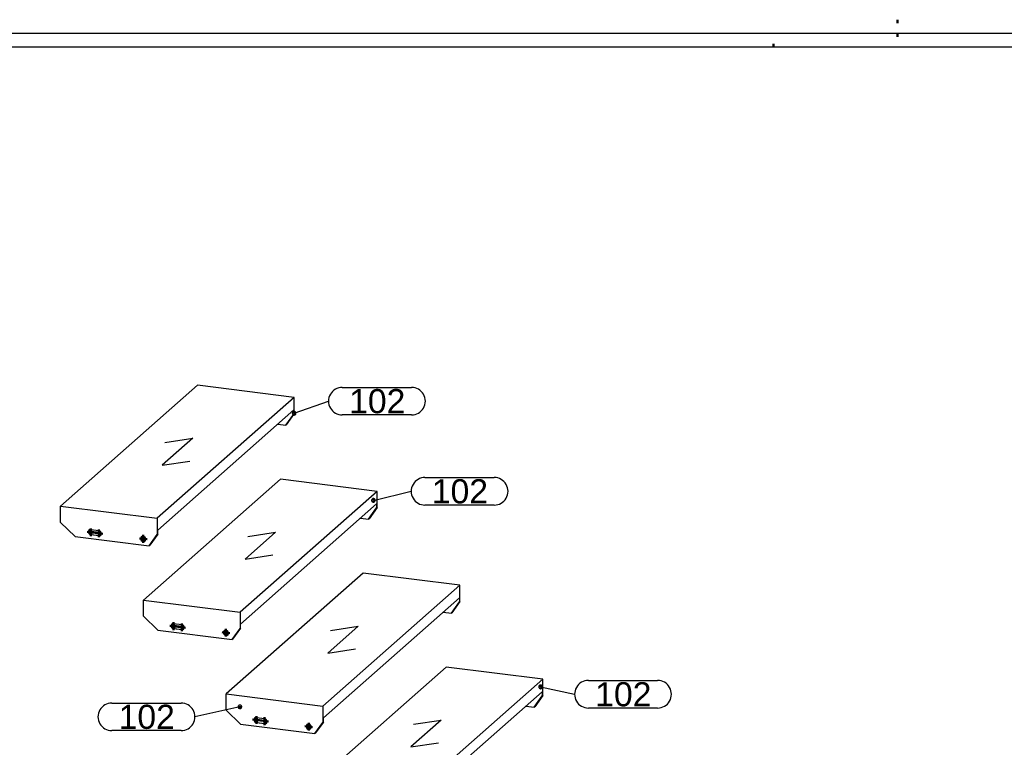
# Model space of a CAD drawing. Header units: millimetres. Extents: x 12217 to 12811, y 3674 to 4094.
# Tile 29 of 47: x 12492 to 12635, y 3985 to 4091. Entities that reach past the tile are written whole.
import ezdxf
from ezdxf.enums import TextEntityAlignment as Align

# ---------------------------------------------------------------- set-up
doc = ezdxf.new("R2010")
doc.units = ezdxf.units.MM
doc.linetypes.add('DOT', pattern=[2, 0.5, -1.5])
doc.linetypes.add('STRICHPUNKT2', pattern=[18.5, 10, -4, 0.5, -4])
doc.layers.get('0').update_dxf_attribs({"linetype": 'CONTINUOUS'})
doc.layers.add('DIM49', color=4, linetype='CONTINUOUS')
doc.layers.add('TXT_ALL', color=7, linetype='CONTINUOUS')
doc.layers.add('LE_ALL', color=7, linetype='CONTINUOUS', lineweight=50)
doc.styles.add('ARIAL', font='arial.ttf')

# ---------------------------------------------------------------- blocks, each defined once
blk = doc.blocks.new('DINA2_00002', base_point=(12224.3, 3680.88))
for p, q in [((12806.3, 4088.88), (12222.3, 4088.88)), ((12804.3, 4086.88), (12224.3, 4086.88))]:
    blk.add_line(p, q)
at = {"layer": 'LE_ALL', "linetype": 'DOT'}
for p, q in [((12619.3, 4090.88), (12619.3, 4086.88)), ((12601.3, 4086.88), (12601.3, 4088.88))]:
    blk.add_line(p, q, dxfattribs=at)
blk = doc.blocks.new('_ZBL0026_00001')
blk.add_blockref('DINA2_00002', (12224.3, 3680.88))
blk = doc.blocks.new('SHAPE_01832', base_point=(12567.5, 3994.08))
at = {"layer": 'DIM49', "color": 3}
for p, q in [((12574.44, 3995.01), (12584.5, 3995.01)), ((12567.76, 3994.12), (12567.24, 3994.12)), ((12567.29, 3993.92), (12567.7, 3993.92)), ((12567.61, 3994.32), (12567.39, 3994.32)), ((12567.5, 3994.08), (12572.44, 3993.01)), ((12584.5, 3991.01), (12574.44, 3991.01))]:
    blk.add_line(p, q, dxfattribs=at)
blk.add_lwpolyline([(12567.23, 3994.07), (12567.25, 3994), (12567.28, 3993.94), (12567.32, 3993.89), (12567.38, 3993.85), (12567.44, 3993.82), (12567.51, 3993.82), (12567.58, 3993.83), (12567.64, 3993.86), (12567.69, 3993.9), (12567.73, 3993.96), (12567.75, 3994.03), (12567.76, 3994.09), (12567.75, 3994.16), (12567.72, 3994.22), (12567.67, 3994.28), (12567.62, 3994.32), (12567.55, 3994.34), (12567.48, 3994.34), (12567.42, 3994.33), (12567.35, 3994.3), (12567.3, 3994.26), (12567.26, 3994.2), (12567.24, 3994.14)], close=True, dxfattribs=at)
for centre, start_param, end_param in [((12574.44, 3993.01), 1.570796, 4.712389), ((12584.5, 3993.01), 4.712389, 7.853982)]:
    blk.add_ellipse(centre, major_axis=(2, 0), ratio=1, start_param=start_param, end_param=end_param, dxfattribs=at)
at = {"layer": 'TXT_ALL', "style": 'ARIAL'}
blk.add_text('102', height=3.5, dxfattribs=at).set_placement((12575.44, 3993.01), align=Align.MIDDLE_LEFT)
blk = doc.blocks.new('Persrooster 30x3-33x33_01781', base_point=(12539.45, 3975.1))
for p, q in [((12553.79, 3996.96), (12533.9, 3979.42)), ((12567.82, 3995.19), (12553.79, 3996.96)), ((12567.82, 3992.83), (12566.65, 3991.21)), ((12566.58, 3991.15), (12566.65, 3991.21)), ((12533.9, 3979.42), (12547.93, 3977.65)), ((12533.9, 3977.06), (12533.9, 3979.42)), ((12538.29, 3975.24), (12538.35, 3975.3)), ((12538.35, 3975.3), (12539.52, 3975.15)), ((12539.45, 3975.1), (12539.52, 3975.15)), ((12548, 3975.35), (12546.83, 3973.73)), ((12546.76, 3973.67), (12546.83, 3973.73))]:
    blk.add_line(p, q)
blk.add_lwpolyline([(12547.93, 3977.65), (12547.93, 3975.29), (12548, 3975.35), (12548, 3975.94), (12567.75, 3993.36), (12567.75, 3992.77), (12567.82, 3992.83), (12567.82, 3995.19)], close=True)
for points in [[(12565.41, 3991.3), (12566.58, 3991.15), (12567.75, 3992.77)], [(12549.04, 3988.65), (12553.07, 3989.25), (12548.65, 3985.36), (12552.68, 3985.96)], [(12533.9, 3977.06), (12535.99, 3975.03), (12546.76, 3973.67), (12547.93, 3975.29)], [(12538.29, 3976.01), (12539.45, 3975.86)], [(12539.45, 3975.1), (12538.29, 3975.24)]]:
    blk.add_lwpolyline(points)
for centre, start_param, end_param in [((12538.29, 3975.63), 3.141593, 5.497787), ((12538.35, 3975.68), 3.265259, 5.497787), ((12538.29, 3975.63), 2.356194, 3.141593), ((12539.45, 3975.48), 6.283185, 8.63938), ((12539.45, 3975.48), 5.497787, 6.283185), ((12539.52, 3975.54), 5.497787, 6.159519), ((12545.89, 3974.67), 3.141593, 6.283185), ((12545.95, 3974.73), 3.265259, 6.159519), ((12545.89, 3974.67), 6.283185, 9.424778)]:
    blk.add_ellipse(centre, major_axis=(0.269, -0.305), ratio=0.881917, start_param=start_param, end_param=end_param)
blk.add_blockref('SHAPE_01832', (12567.5, 3994.08))
blk = doc.blocks.new('_01783', base_point=(12546.02, 3974.79))
at = {"layer": 'LE_ALL', "color": 1, "linetype": 'STRICHPUNKT2'}
for p, q in [((12538.29, 3975.07), (12538.29, 3976.19)), ((12540.01, 3975.41), (12537.73, 3975.7)), ((12539.83, 3975.5), (12537.97, 3975.73)), ((12538.42, 3975.74), (12538.22, 3975.57)), ((12538.35, 3975.3), (12538.35, 3976)), ((12539.59, 3975.6), (12539.39, 3975.42)), ((12539.45, 3974.92), (12539.45, 3976.04)), ((12539.52, 3975.15), (12539.52, 3975.85)), ((12545.89, 3974.67), (12545.33, 3974.74)), ((12545.95, 3974.73), (12545.57, 3974.77)), ((12546.02, 3974.79), (12545.82, 3974.61)), ((12545.89, 3974.67), (12545.89, 3975.23)), ((12545.89, 3974.67), (12546.44, 3974.6)), ((12545.89, 3974.67), (12545.89, 3974.11)), ((12545.95, 3974.73), (12545.95, 3975.04)), ((12545.95, 3974.73), (12546.26, 3974.69)), ((12545.95, 3974.73), (12545.95, 3974.34))]:
    blk.add_line(p, q, dxfattribs=at)
blk = doc.blocks.new('_01782')
blk.add_blockref('_01783', (12546.02, 3974.79))
blk = doc.blocks.new('Persrooster 30x3-33x33_01780')
for name, p in [('Persrooster 30x3-33x33_01781', (12539.45, 3975.1)), ('_01782', (0, 0))]:
    blk.add_blockref(name, p)
blk = doc.blocks.new('SHAPE_01834', base_point=(12523.86, 3991.19))
at = {"layer": 'DIM49', "color": 3}
for p, q in [((12505.26, 3991.74), (12515.33, 3991.74)), ((12523.86, 3991.19), (12517.33, 3989.74)), ((12523.6, 3991.23), (12524.12, 3991.23)), ((12523.65, 3991.03), (12524.06, 3991.03)), ((12523.97, 3991.43), (12523.75, 3991.43)), ((12515.33, 3987.74), (12505.26, 3987.74))]:
    blk.add_line(p, q, dxfattribs=at)
blk.add_lwpolyline([(12524.09, 3991.31), (12524.05, 3991.37), (12524, 3991.41), (12523.94, 3991.44), (12523.87, 3991.45), (12523.8, 3991.45), (12523.74, 3991.43), (12523.68, 3991.39), (12523.64, 3991.33), (12523.61, 3991.27), (12523.6, 3991.2), (12523.6, 3991.13), (12523.63, 3991.07), (12523.67, 3991.01), (12523.72, 3990.97), (12523.78, 3990.94), (12523.85, 3990.93), (12523.92, 3990.93), (12523.98, 3990.96), (12524.04, 3991), (12524.08, 3991.05), (12524.11, 3991.11), (12524.12, 3991.18), (12524.12, 3991.25)], close=True, dxfattribs=at)
for centre, start_param, end_param in [((12505.26, 3989.74), 1.570796, 4.712389), ((12515.33, 3989.74), 4.712389, 7.853982)]:
    blk.add_ellipse(centre, major_axis=(2, 0), ratio=1, start_param=start_param, end_param=end_param, dxfattribs=at)
at = {"layer": 'TXT_ALL', "style": 'ARIAL'}
blk.add_text('102', height=3.5, dxfattribs=at).set_placement((12506.26, 3989.74), align=Align.MIDDLE_LEFT)
blk = doc.blocks.new('Persrooster 30x3-33x33_01785', base_point=(12527.43, 3988.73))
for p, q in [((12541.77, 4010.59), (12521.88, 3993.05)), ((12555.8, 4008.82), (12541.77, 4010.59)), ((12555.8, 4006.46), (12554.63, 4004.84)), ((12554.56, 4004.79), (12554.63, 4004.84)), ((12521.88, 3993.05), (12535.91, 3991.28)), ((12521.88, 3990.69), (12521.88, 3993.05)), ((12526.26, 3988.87), (12526.33, 3988.93)), ((12526.33, 3988.93), (12527.5, 3988.78)), ((12535.98, 3988.98), (12534.81, 3987.36)), ((12527.43, 3988.73), (12527.5, 3988.78)), ((12534.74, 3987.3), (12534.81, 3987.36))]:
    blk.add_line(p, q)
blk.add_lwpolyline([(12535.91, 3991.28), (12535.91, 3988.93), (12535.98, 3988.98), (12535.98, 3989.57), (12555.73, 4006.99), (12555.73, 4006.41), (12555.8, 4006.46), (12555.8, 4008.82)], close=True)
for points in [[(12553.39, 4004.93), (12554.56, 4004.79), (12555.73, 4006.41)], [(12537.02, 4002.28), (12541.05, 4002.88), (12536.63, 3998.99), (12540.66, 3999.59)], [(12521.88, 3990.69), (12523.97, 3988.66), (12534.74, 3987.3), (12535.91, 3988.93)], [(12526.26, 3989.64), (12527.43, 3989.49)], [(12527.43, 3988.73), (12526.26, 3988.87)]]:
    blk.add_lwpolyline(points)
for centre, start_param, end_param in [((12526.26, 3989.26), 3.141593, 5.497787), ((12526.33, 3989.32), 3.265259, 5.497787), ((12526.26, 3989.26), 2.356194, 3.141593), ((12527.43, 3989.11), 6.283185, 8.63938), ((12527.43, 3989.11), 5.497787, 6.283185), ((12527.5, 3989.17), 5.497787, 6.159519), ((12533.86, 3988.3), 3.141593, 6.283185), ((12533.93, 3988.36), 3.265259, 6.159519), ((12533.86, 3988.3), 6.283185, 9.424778)]:
    blk.add_ellipse(centre, major_axis=(0.269, -0.305), ratio=0.881917, start_param=start_param, end_param=end_param)
blk.add_blockref('SHAPE_01834', (12523.86, 3991.19))
blk = doc.blocks.new('_01787', base_point=(12534, 3988.42))
at = {"layer": 'LE_ALL', "color": 1, "linetype": 'STRICHPUNKT2'}
for p, q in [((12527.99, 3989.04), (12525.71, 3989.33)), ((12527.81, 3989.13), (12525.95, 3989.36)), ((12526.4, 3989.37), (12526.2, 3989.2)), ((12526.26, 3988.7), (12526.26, 3989.82)), ((12526.33, 3988.93), (12526.33, 3989.63)), ((12527.57, 3989.23), (12527.37, 3989.05)), ((12527.43, 3988.55), (12527.43, 3989.67)), ((12527.5, 3988.78), (12527.5, 3989.48)), ((12533.86, 3988.3), (12533.31, 3988.37)), ((12533.93, 3988.36), (12533.55, 3988.41)), ((12534, 3988.42), (12533.8, 3988.24)), ((12533.86, 3988.3), (12533.86, 3988.86)), ((12533.86, 3988.3), (12534.42, 3988.23)), ((12533.86, 3988.3), (12533.86, 3987.74)), ((12533.93, 3988.36), (12533.93, 3988.67)), ((12533.93, 3988.36), (12534.24, 3988.32)), ((12533.93, 3988.36), (12533.93, 3987.97))]:
    blk.add_line(p, q, dxfattribs=at)
blk = doc.blocks.new('_01786')
blk.add_blockref('_01787', (12534, 3988.42))
blk = doc.blocks.new('Persrooster 30x3-33x33_01784')
for name, p in [('Persrooster 30x3-33x33_01785', (12527.43, 3988.73)), ('_01786', (0, 0))]:
    blk.add_blockref(name, p)
blk = doc.blocks.new('SHAPE_01836', base_point=(12543.24, 4021.14))
at = {"layer": 'DIM49', "color": 3}
for p, q in [((12550.72, 4024.46), (12560.78, 4024.46)), ((12543.24, 4021.14), (12548.72, 4022.46)), ((12543.5, 4021.18), (12542.98, 4021.18)), ((12543.03, 4020.98), (12543.44, 4020.98)), ((12543.35, 4021.38), (12543.13, 4021.38)), ((12560.78, 4020.46), (12550.72, 4020.46))]:
    blk.add_line(p, q, dxfattribs=at)
blk.add_lwpolyline([(12543.01, 4021.02), (12543.05, 4020.96), (12543.1, 4020.92), (12543.16, 4020.89), (12543.23, 4020.88), (12543.3, 4020.89), (12543.36, 4020.91), (12543.42, 4020.95), (12543.46, 4021.01), (12543.49, 4021.07), (12543.5, 4021.14), (12543.49, 4021.21), (12543.47, 4021.27), (12543.43, 4021.33), (12543.38, 4021.37), (12543.31, 4021.4), (12543.24, 4021.41), (12543.18, 4021.4), (12543.11, 4021.38), (12543.06, 4021.34), (12543.01, 4021.28), (12542.99, 4021.22), (12542.97, 4021.15), (12542.98, 4021.08)], close=True, dxfattribs=at)
for centre, start_param, end_param in [((12550.72, 4022.46), 1.570796, 4.712389), ((12560.78, 4022.46), 4.712389, 7.853982)]:
    blk.add_ellipse(centre, major_axis=(2, 0), ratio=1, start_param=start_param, end_param=end_param, dxfattribs=at)
at = {"layer": 'TXT_ALL', "style": 'ARIAL'}
blk.add_text('102', height=3.5, dxfattribs=at).set_placement((12551.72, 4022.46), align=Align.MIDDLE_LEFT)
blk = doc.blocks.new('Persrooster 30x3-33x33_01789', base_point=(12515.41, 4002.36))
for p, q in [((12529.75, 4024.22), (12509.86, 4006.68)), ((12543.78, 4022.45), (12529.75, 4024.22)), ((12543.78, 4020.1), (12542.61, 4018.47)), ((12542.54, 4018.42), (12542.61, 4018.47)), ((12509.86, 4006.68), (12523.89, 4004.91)), ((12509.86, 4004.32), (12509.86, 4006.68)), ((12514.24, 4002.5), (12514.31, 4002.56)), ((12514.31, 4002.56), (12515.48, 4002.42)), ((12515.41, 4002.36), (12515.48, 4002.42)), ((12523.96, 4002.61), (12522.79, 4000.99)), ((12522.72, 4000.94), (12522.79, 4000.99))]:
    blk.add_line(p, q)
blk.add_lwpolyline([(12523.89, 4004.91), (12523.89, 4002.56), (12523.96, 4002.61), (12523.96, 4003.2), (12543.71, 4020.63), (12543.71, 4020.04), (12543.78, 4020.1), (12543.78, 4022.45)], close=True)
for points in [[(12541.37, 4018.56), (12542.54, 4018.42), (12543.71, 4020.04)], [(12525, 4015.91), (12529.03, 4016.51), (12524.61, 4012.62), (12528.64, 4013.22)], [(12509.86, 4004.32), (12511.95, 4002.29), (12522.72, 4000.94), (12523.89, 4002.56)], [(12514.24, 4003.27), (12515.41, 4003.12)], [(12515.41, 4002.36), (12514.24, 4002.5)]]:
    blk.add_lwpolyline(points)
for centre, start_param, end_param in [((12514.24, 4002.89), 2.356194, 3.141593), ((12514.24, 4002.89), 3.141593, 5.497787), ((12514.31, 4002.95), 3.265259, 5.497787), ((12515.41, 4002.74), 6.283185, 8.63938), ((12515.41, 4002.74), 5.497787, 6.283185), ((12515.48, 4002.8), 5.497787, 6.159519), ((12521.84, 4001.93), 3.141593, 6.283185), ((12521.91, 4001.99), 3.265259, 6.159519), ((12521.84, 4001.93), 6.283185, 9.424778)]:
    blk.add_ellipse(centre, major_axis=(0.269, -0.305), ratio=0.881917, start_param=start_param, end_param=end_param)
blk.add_blockref('SHAPE_01836', (12543.24, 4021.14))
blk = doc.blocks.new('_01791', base_point=(12521.98, 4002.05))
at = {"layer": 'LE_ALL', "color": 1, "linetype": 'STRICHPUNKT2'}
for p, q in [((12514.24, 4002.33), (12514.24, 4003.45)), ((12514.31, 4002.56), (12514.31, 4003.26)), ((12515.41, 4002.18), (12515.41, 4003.3)), ((12515.97, 4002.67), (12513.69, 4002.96)), ((12515.79, 4002.76), (12513.93, 4002.99)), ((12514.38, 4003), (12514.18, 4002.83)), ((12515.54, 4002.86), (12515.35, 4002.68)), ((12515.48, 4002.42), (12515.48, 4003.11)), ((12521.84, 4001.93), (12521.29, 4002)), ((12521.91, 4001.99), (12521.53, 4002.04)), ((12521.98, 4002.05), (12521.78, 4001.87)), ((12521.84, 4001.93), (12521.84, 4002.49)), ((12521.84, 4001.93), (12522.4, 4001.86)), ((12521.84, 4001.93), (12521.84, 4001.37)), ((12521.91, 4001.99), (12521.91, 4002.3)), ((12521.91, 4001.99), (12522.22, 4001.95)), ((12521.91, 4001.99), (12521.91, 4001.61))]:
    blk.add_line(p, q, dxfattribs=at)
blk = doc.blocks.new('_01790')
blk.add_blockref('_01791', (12521.98, 4002.05))
blk = doc.blocks.new('Persrooster 30x3-33x33_01788')
for name, p in [('Persrooster 30x3-33x33_01789', (12515.41, 4002.36)), ('_01790', (0, 0))]:
    blk.add_blockref(name, p)
blk = doc.blocks.new('SHAPE_01838', base_point=(12531.74, 4033.78))
at = {"layer": 'DIM49', "color": 3}
for p, q in [((12538.72, 4037.54), (12548.78, 4037.54)), ((12531.74, 4033.78), (12536.72, 4035.54)), ((12531.99, 4033.82), (12531.48, 4033.82)), ((12531.53, 4033.62), (12531.94, 4033.62)), ((12531.85, 4034.02), (12531.63, 4034.02)), ((12548.78, 4033.54), (12538.72, 4033.54))]:
    blk.add_line(p, q, dxfattribs=at)
blk.add_lwpolyline([(12531.52, 4033.63), (12531.56, 4033.58), (12531.62, 4033.54), (12531.69, 4033.52), (12531.76, 4033.52), (12531.82, 4033.53), (12531.88, 4033.56), (12531.94, 4033.61), (12531.97, 4033.66), (12531.99, 4033.73), (12532, 4033.8), (12531.98, 4033.87), (12531.95, 4033.93), (12531.91, 4033.98), (12531.85, 4034.02), (12531.78, 4034.04), (12531.72, 4034.04), (12531.65, 4034.03), (12531.59, 4033.99), (12531.54, 4033.95), (12531.5, 4033.89), (12531.48, 4033.83), (12531.47, 4033.76), (12531.49, 4033.69)], close=True, dxfattribs=at)
for centre, start_param, end_param in [((12538.72, 4035.54), 1.570796, 4.712389), ((12548.78, 4035.54), 4.712389, 7.853982)]:
    blk.add_ellipse(centre, major_axis=(2, 0), ratio=1, start_param=start_param, end_param=end_param, dxfattribs=at)
at = {"layer": 'TXT_ALL', "style": 'ARIAL'}
blk.add_text('102', height=3.5, dxfattribs=at).set_placement((12539.72, 4035.54), align=Align.MIDDLE_LEFT)
blk = doc.blocks.new('Persrooster 30x3-33x33_01793', base_point=(12503.39, 4015.99))
for p, q in [((12517.72, 4037.85), (12497.84, 4020.31)), ((12531.76, 4036.08), (12517.72, 4037.85)), ((12531.76, 4033.73), (12530.59, 4032.11)), ((12530.52, 4032.05), (12530.59, 4032.11)), ((12497.84, 4020.31), (12511.87, 4018.54)), ((12497.84, 4017.95), (12497.84, 4020.31)), ((12502.22, 4016.14), (12502.29, 4016.19)), ((12502.29, 4016.19), (12503.46, 4016.05)), ((12511.93, 4016.25), (12510.77, 4014.62)), ((12503.39, 4015.99), (12503.46, 4016.05)), ((12510.7, 4014.57), (12510.77, 4014.62))]:
    blk.add_line(p, q)
blk.add_lwpolyline([(12511.87, 4018.54), (12511.87, 4016.19), (12511.93, 4016.25), (12511.93, 4016.83), (12531.69, 4034.26), (12531.69, 4033.67), (12531.76, 4033.73), (12531.76, 4036.08)], close=True)
for points in [[(12529.35, 4032.19), (12530.52, 4032.05), (12531.69, 4033.67)], [(12512.98, 4029.54), (12517.01, 4030.15), (12512.59, 4026.25), (12516.61, 4026.85)], [(12497.84, 4017.95), (12499.93, 4015.92), (12510.7, 4014.57), (12511.87, 4016.19)], [(12502.22, 4016.9), (12503.39, 4016.75)], [(12503.39, 4015.99), (12502.22, 4016.14)]]:
    blk.add_lwpolyline(points)
for centre, start_param, end_param in [((12502.22, 4016.52), 3.141593, 5.497787), ((12502.29, 4016.58), 3.265259, 5.497787), ((12502.22, 4016.52), 2.356194, 3.141593), ((12503.39, 4016.37), 6.283185, 8.63938), ((12503.46, 4016.43), 5.497787, 6.159519), ((12503.39, 4016.37), 5.497787, 6.283185), ((12509.82, 4015.56), 3.141593, 6.283185), ((12509.89, 4015.62), 3.265259, 6.159519), ((12509.82, 4015.56), 6.283185, 9.424778)]:
    blk.add_ellipse(centre, major_axis=(0.269, -0.305), ratio=0.881917, start_param=start_param, end_param=end_param)
blk.add_blockref('SHAPE_01838', (12531.74, 4033.78))
blk = doc.blocks.new('_01795', base_point=(12509.95, 4015.68))
at = {"layer": 'LE_ALL', "color": 1, "linetype": 'STRICHPUNKT2'}
for p, q in [((12503.95, 4016.3), (12501.67, 4016.59)), ((12503.77, 4016.39), (12501.91, 4016.62)), ((12502.35, 4016.64), (12502.16, 4016.46)), ((12502.22, 4015.96), (12502.22, 4017.08)), ((12502.29, 4016.19), (12502.29, 4016.89)), ((12503.52, 4016.49), (12503.32, 4016.31)), ((12503.39, 4015.81), (12503.39, 4016.93)), ((12503.46, 4016.05), (12503.46, 4016.74)), ((12509.82, 4015.56), (12509.82, 4016.12)), ((12509.82, 4015.56), (12509.27, 4015.63)), ((12509.89, 4015.62), (12509.51, 4015.67)), ((12509.95, 4015.68), (12509.76, 4015.5)), ((12509.82, 4015.56), (12510.38, 4015.49)), ((12509.82, 4015.56), (12509.82, 4015)), ((12509.89, 4015.62), (12509.89, 4015.93)), ((12509.89, 4015.62), (12510.2, 4015.58)), ((12509.89, 4015.62), (12509.89, 4015.24))]:
    blk.add_line(p, q, dxfattribs=at)
blk = doc.blocks.new('_01794')
blk.add_blockref('_01795', (12509.95, 4015.68))
blk = doc.blocks.new('Persrooster 30x3-33x33_01792')
for name, p in [('Persrooster 30x3-33x33_01793', (12503.39, 4015.99)), ('_01794', (0, 0))]:
    blk.add_blockref(name, p)
blk = doc.blocks.new('Treden_01731')
for name in ['Persrooster 30x3-33x33_01792', 'Persrooster 30x3-33x33_01788', 'Persrooster 30x3-33x33_01784', 'Persrooster 30x3-33x33_01780']:
    blk.add_blockref(name, (0, 0))
blk = doc.blocks.new('Smits Agro_01730')
blk.add_blockref('Treden_01731', (0, 0))
blk = doc.blocks.new('Nijverdal_01729')
blk.add_blockref('Smits Agro_01730', (0, 0))
blk = doc.blocks.new('_A3D0072_01728')
blk.add_blockref('Nijverdal_01729', (0, 0))
blk = doc.blocks.new('_ANS0072_01727')
blk.add_blockref('_A3D0072_01728', (0, 0))

msp = doc.modelspace()

# ---------------------------------------------------------------- block references
for name in ['_ZBL0026_00001', '_ANS0072_01727']:
    msp.add_blockref(name, (0, 0))

doc.saveas('drawing.dxf')
